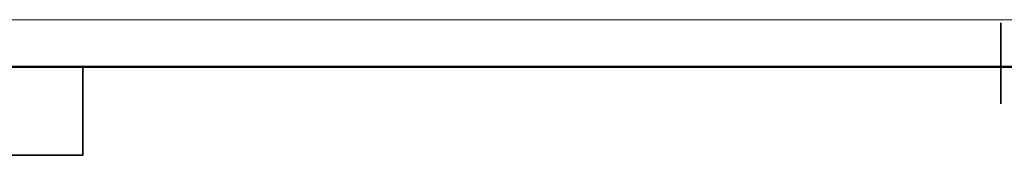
# Model space of a CAD drawing. Header units: millimetres. Extents: x -4 to 420, y 0 to 297.
# Tile 7 of 15: x 75 to 209, y 279 to 297. Entities that reach past the tile are written whole.
import ezdxf

# ---------------------------------------------------------------- set-up
doc = ezdxf.new("R2010")
doc.units = ezdxf.units.MM
doc.layers.get('0').update_dxf_attribs({"lineweight": 18})

msp = doc.modelspace()

# ---------------------------------------------------------------- linework, layer by layer
at = {"color": 7, "linetype": 'Continuous', "lineweight": 18}
msp.add_line((0, 297.4), (419.99, 297.4), dxfattribs=at)
at = {"color": 7, "linetype": 'Continuous', "lineweight": 35}
for p, q in [((209, 285.99), (209, 296.99)), ((84, 278.99), (84, 290.99)), ((24, 278.99), (84, 278.99))]:
    msp.add_line(p, q, dxfattribs=at)
at = {"color": 7, "linetype": 'Continuous', "lineweight": 50}
msp.add_line((24, 290.99), (414, 290.99), dxfattribs=at)

doc.saveas('drawing.dxf')
